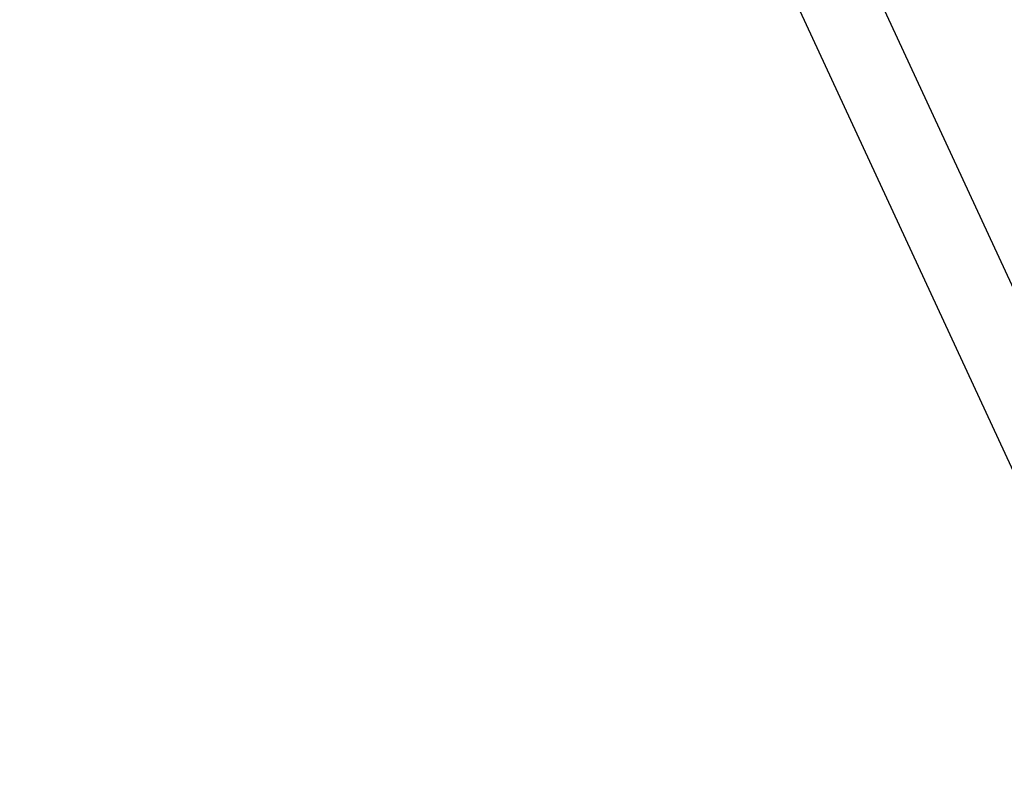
# Model space of a CAD drawing. Header units: millimetres. Extents: x -1690 to 192, y -898 to 54.
# Tile 192 of 256: x 143 to 162, y -862 to -847. Entities that reach past the tile are written whole.
import ezdxf

# ---------------------------------------------------------------- set-up
doc = ezdxf.new("R2010")
doc.units = ezdxf.units.MM
doc.header["$MEASUREMENT"] = 0
doc.layers.add('OVIDIO 186x93x72h', color=7, linetype='Continuous')

msp = doc.modelspace()

# ---------------------------------------------------------------- linework, layer by layer
at = {"layer": 'OVIDIO 186x93x72h', "extrusion": (-0.108979, 0.202852, 0.973126)}
for points in [[(254.717, 833.751), (254.717, 994.406)], [(254.717, 994.406), (254.717, 833.751)], [(254.422, 994.406), (254.422, 833.751)], [(254.126, 994.406), (254.126, 833.751)], [(254.126, 833.751), (254.126, 994.406)]]:
    msp.add_lwpolyline(points, dxfattribs=at)
at = {"layer": 'OVIDIO 186x93x72h', "extrusion": (-0.021464, 0.046296, 0.998697)}
for points in [[(213.254, 776.321), (213.254, 877.624)], [(211.768, 777.285), (211.768, 877.798)]]:
    msp.add_lwpolyline(points, dxfattribs=at)
at = {"layer": 'OVIDIO 186x93x72h', "extrusion": (-0.235702, 0.235702, 0.942809)}
for points in [[(482.991, 909.962), (482.991, 804.554)], [(498.412, 940.736), (498.412, 831.659)], [(497.463, 831.659), (497.463, 940.736)], [(500.309, 831.659), (500.309, 940.736)], [(501.258, 940.736), (501.258, 831.659)]]:
    msp.add_lwpolyline(points, dxfattribs=at)
at = {"layer": 'OVIDIO 186x93x72h', "extrusion": (-0.108989, 0.202866, 0.973122)}
for points in [[(255.131, 920.413), (255.131, 977.795)], [(255.131, 977.795), (255.131, 920.413)], [(255.844, 920.413), (255.844, 977.795)]]:
    msp.add_lwpolyline(points, dxfattribs=at)
at = {"layer": 'OVIDIO 186x93x72h', "extrusion": (-0.108986, 0.202861, 0.973124)}
for points in [[(256.555, 977.792), (256.555, 920.411)], [(256.555, 920.411), (256.555, 977.792)]]:
    msp.add_lwpolyline(points, dxfattribs=at)
at = {"layer": 'OVIDIO 186x93x72h', "extrusion": (-0.202852, 0.108979, 0.973126)}
for points in [[(701.612, 553.598), (701.612, 714.254)], [(701.612, 714.254), (701.612, 553.598)], [(701.907, 714.254), (701.907, 553.598)], [(702.202, 553.598), (702.202, 714.254)], [(702.202, 714.254), (702.202, 553.598)]]:
    msp.add_lwpolyline(points, dxfattribs=at)
at = {"layer": 'OVIDIO 186x93x72h', "extrusion": (0.881274, 0.265352, -0.39108)}
msp.add_lwpolyline([(-828.621, 561.375), (-872.934, 618.93)], dxfattribs=at)
at = {"layer": 'OVIDIO 186x93x72h', "extrusion": (-0.046296, 0.021464, 0.998697)}
for points in [[(724.482, 433.114), (724.482, 534.419)], [(725.968, 434.082), (725.968, 534.594)]]:
    msp.add_lwpolyline(points, dxfattribs=at)
at = {"layer": 'OVIDIO 186x93x72h', "extrusion": (0.881208, 0.265507, -0.391124)}
for points in [[(-887.929, 629.241), (-842.309, 570.021)], [(-842.309, 570.021), (-887.929, 629.241)]]:
    msp.add_lwpolyline(points, dxfattribs=at)
at = {"layer": 'OVIDIO 186x93x72h', "extrusion": (0.881275, 0.265352, -0.391079)}
for points in [[(-884.855, 626.435), (-842.471, 571.385)], [(-842.471, 571.385), (-884.855, 626.435)], [(-842.651, 571.248), (-885.034, 626.297)], [(-885.034, 626.297), (-842.651, 571.248)]]:
    msp.add_lwpolyline(points, dxfattribs=at)
at = {"layer": 'OVIDIO 186x93x72h', "extrusion": (0.881185, 0.265561, -0.391139)}
for points in [[(-842.327, 568.562), (-888.647, 628.68)], [(-888.647, 628.68), (-842.327, 568.562)]]:
    msp.add_lwpolyline(points, dxfattribs=at)
at = {"layer": 'OVIDIO 186x93x72h', "extrusion": (0.265352, 0.881274, 0.39108)}
msp.add_lwpolyline([(-408.058, 957.383), (-363.746, 899.828)], dxfattribs=at)
at = {"layer": 'OVIDIO 186x93x72h', "extrusion": (0.999884, -0.000231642, 0.015217)}
msp.add_lwpolyline([(-844.741, -5.259), (-855.283, 687.151)], dxfattribs=at)
at = {"layer": 'OVIDIO 186x93x72h', "extrusion": (-0.202863, 0.108986, 0.973123)}
for points in [[(699.774, 697.645), (699.774, 640.264)], [(699.774, 640.264), (699.774, 697.645)]]:
    msp.add_lwpolyline(points, dxfattribs=at)
at = {"layer": 'OVIDIO 186x93x72h', "extrusion": (0.26556, 0.881185, 0.391139)}
for points in [[(-416.257, 972.859), (-369.936, 912.741)], [(-369.936, 912.741), (-416.257, 972.859)]]:
    msp.add_lwpolyline(points, dxfattribs=at)
at = {"layer": 'OVIDIO 186x93x72h', "extrusion": (0.265352, 0.881275, 0.391079)}
for points in [[(-370.044, 915.328), (-412.428, 970.377)], [(-412.428, 970.377), (-370.044, 915.328)], [(-369.865, 915.466), (-412.249, 970.515)], [(-412.249, 970.515), (-369.865, 915.466)]]:
    msp.add_lwpolyline(points, dxfattribs=at)
at = {"layer": 'OVIDIO 186x93x72h', "extrusion": (-0.202866, 0.108989, 0.973122)}
for points in [[(700.486, 640.267), (700.486, 697.648)], [(701.199, 640.267), (701.199, 697.648)], [(701.199, 697.648), (701.199, 640.267)]]:
    msp.add_lwpolyline(points, dxfattribs=at)
at = {"layer": 'OVIDIO 186x93x72h', "extrusion": (0.265507, 0.881208, 0.391124)}
for points in [[(-369.863, 914.174), (-415.483, 973.394)], [(-415.483, 973.394), (-369.863, 914.174)]]:
    msp.add_lwpolyline(points, dxfattribs=at)
at = {"layer": 'OVIDIO 186x93x72h', "extrusion": (0.472605, -0.494807, 0.729253)}
msp.add_lwpolyline([(-474.143, -60.376), (-474.145, -60.284), (-474.144, -60.192), (-474.14, -60.1), (-474.133, -60.008), (-474.124, -59.916), (-474.111, -59.824), (-474.096, -59.733), (-474.078, -59.642), (-474.057, -59.551), (-474.034, -59.462), (-474.007, -59.373), (-473.978, -59.285), (-473.947, -59.198), (-473.912, -59.113), (-473.876, -59.028), (-473.837, -58.946)], dxfattribs=at)

doc.saveas('drawing.dxf')
